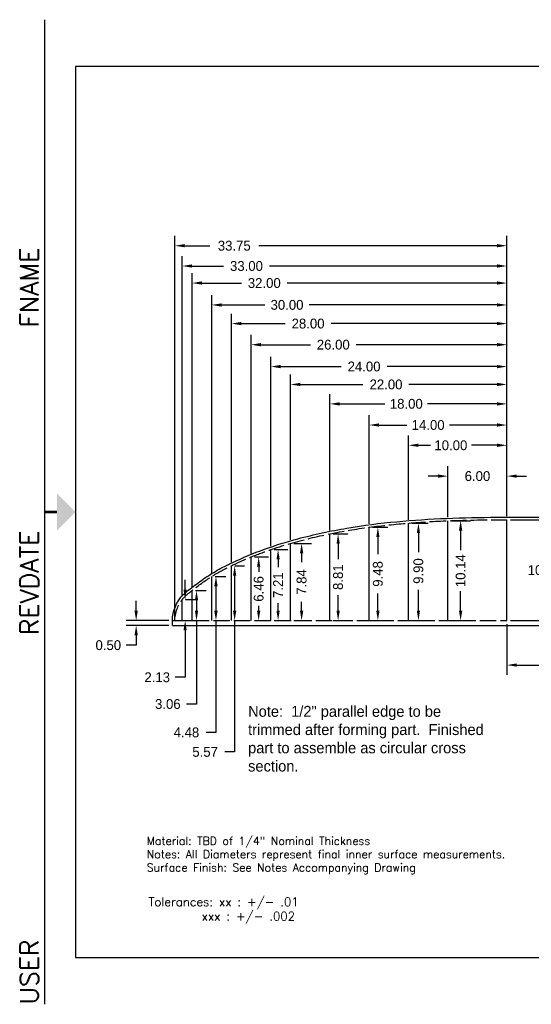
# Model space of a CAD drawing. Extents: x -16 to 118, y -39 to 61.
# Tile 1 of 2: x -16 to 36, y -39 to 61. Entities that reach past the tile are written whole.
import ezdxf

# ---------------------------------------------------------------- set-up
doc = ezdxf.new("R2010")
doc.units = 0
doc.header["$LTSCALE"] = 5.555556
doc.header["$MEASUREMENT"] = 0
doc.linetypes.add('ACAD_ISO02W100', pattern=[15, 12, -3])
doc.layers.get('0').update_dxf_attribs({"linetype": 'CONTINUOUS'})
doc.layers.get('DEFPOINTS').update_dxf_attribs({"linetype": 'CONTINUOUS'})
for name, color, linetype in [('DIMENSIONS', 1, 'CONTINUOUS'), ('TB', 7, 'CONTINUOUS'), ('TITLE_BLOCK', 7, 'CONTINUOUS')]:
    doc.layers.add(name, color=color, linetype=linetype)
doc.styles.add('ADESK1', font='romans')
doc.dimstyles.new('STANDARD_WS', dxfattribs={"dimscale": 5.555556, "dimtxt": 0.18, "dimasz": 0.18, "dimexe": 0.18, "dimexo": 0.0625, "dimgap": 0.09, "dimtad": 0, "dimtih": 1, "dimtoh": 1, "dimdec": 4, "dimzin": 0, "dimtxsty": 'STANDARD', "dimcen": 0.09, "dimazin": 3, "dimtfac": 1, "dimtdec": 4, "dimtofl": 0, "dimtmove": 0, "dimatfit": 3, "dimtolj": 1, "dimtzin": 0})

# ---------------------------------------------------------------- blocks, each defined once
blk = doc.blocks.new('*D11')
at = {"color": 0, "linetype": 'BYBLOCK'}
for p, q in [((0.25, 0.35), (0.25, 39.07)), ((34, 10.6), (34, 39.07)), ((1.25, 38.07), (3.79, 38.07)), ((33, 38.07), (8.79, 38.07))]:
    blk.add_line(p, q, dxfattribs=at)
for points in [[(1.25, 38.24), (1.25, 37.91), (0.25, 38.07)], [(33, 38.24), (33, 37.91), (34, 38.07)]]:
    blk.add_solid(points, dxfattribs=at)
at = {"layer": 'DEFPOINTS', "color": 0, "linetype": 'BYBLOCK'}
for p in [(0.25, 38.07), (34, 10.25), (0.25, 0)]:
    blk.add_point(p, dxfattribs=at)
at = {"color": 0, "linetype": 'BYBLOCK', "insert": (6.29, 38.07), "char_height": 1, "attachment_point": 5}
blk.add_mtext('\\A1;33.75', dxfattribs=at)
blk = doc.blocks.new('*D10')
at = {"color": 0, "linetype": 'BYBLOCK'}
for p, q in [((1, 2.48), (1, 37.01)), ((34, 10.6), (34, 37.01)), ((2, 36.01), (5.2, 36.01)), ((33, 36.01), (9.86, 36.01))]:
    blk.add_line(p, q, dxfattribs=at)
for points in [[(2, 36.18), (2, 35.85), (1, 36.01)], [(33, 36.18), (33, 35.85), (34, 36.01)]]:
    blk.add_solid(points, dxfattribs=at)
at = {"layer": 'DEFPOINTS', "color": 0, "linetype": 'BYBLOCK'}
for p in [(1, 36.01), (34, 10.25), (1, 2.13)]:
    blk.add_point(p, dxfattribs=at)
at = {"color": 0, "linetype": 'BYBLOCK', "insert": (7.53, 36.01), "char_height": 1, "attachment_point": 5}
blk.add_mtext('\\A1;33.00', dxfattribs=at)
blk = doc.blocks.new('*D9')
at = {"color": 0, "linetype": 'BYBLOCK'}
for p, q in [((2, 3.41), (2, 35.28)), ((34, 10.6), (34, 35.28)), ((3, 34.28), (7.01, 34.28)), ((33, 34.28), (11.68, 34.28))]:
    blk.add_line(p, q, dxfattribs=at)
for points in [[(3, 34.45), (3, 34.12), (2, 34.28)], [(33, 34.45), (33, 34.12), (34, 34.28)]]:
    blk.add_solid(points, dxfattribs=at)
at = {"layer": 'DEFPOINTS', "color": 0, "linetype": 'BYBLOCK'}
for p in [(2, 34.28), (34, 10.25), (2, 3.06)]:
    blk.add_point(p, dxfattribs=at)
at = {"color": 0, "linetype": 'BYBLOCK', "insert": (9.34, 34.28), "char_height": 1, "attachment_point": 5}
blk.add_mtext('\\A1;32.00', dxfattribs=at)
blk = doc.blocks.new('*D8')
at = {"color": 0, "linetype": 'BYBLOCK'}
for p, q in [((4, 4.83), (4, 33.06)), ((34, 10.6), (34, 33.06)), ((5, 32.06), (9.4, 32.06)), ((33, 32.06), (13.9, 32.06))]:
    blk.add_line(p, q, dxfattribs=at)
for points in [[(5, 32.22), (5, 31.89), (4, 32.06)], [(33, 32.22), (33, 31.89), (34, 32.06)]]:
    blk.add_solid(points, dxfattribs=at)
at = {"layer": 'DEFPOINTS', "color": 0, "linetype": 'BYBLOCK'}
for p in [(4, 32.06), (34, 10.25), (4, 4.48)]:
    blk.add_point(p, dxfattribs=at)
at = {"color": 0, "linetype": 'BYBLOCK', "insert": (11.65, 32.06), "char_height": 1, "attachment_point": 5}
blk.add_mtext('\\A1;30.00', dxfattribs=at)
blk = doc.blocks.new('*D7')
at = {"color": 0, "linetype": 'BYBLOCK'}
for p, q in [((6, 5.92), (6, 31.16)), ((34, 10.6), (34, 31.16)), ((7, 30.16), (11.46, 30.16)), ((33, 30.16), (16.13, 30.16))]:
    blk.add_line(p, q, dxfattribs=at)
for points in [[(7, 30.33), (7, 30), (6, 30.16)], [(33, 30.33), (33, 30), (34, 30.16)]]:
    blk.add_solid(points, dxfattribs=at)
at = {"layer": 'DEFPOINTS', "color": 0, "linetype": 'BYBLOCK'}
for p in [(6, 30.16), (34, 10.25), (6, 5.57)]:
    blk.add_point(p, dxfattribs=at)
at = {"color": 0, "linetype": 'BYBLOCK', "insert": (13.79, 30.16), "char_height": 1, "attachment_point": 5}
blk.add_mtext('\\A1;28.00', dxfattribs=at)
blk = doc.blocks.new('*D6')
at = {"color": 0, "linetype": 'BYBLOCK'}
for p, q in [((8, 6.81), (8, 29.02)), ((34, 10.6), (34, 29.02)), ((9, 28.02), (14.02, 28.02)), ((33, 28.02), (18.68, 28.02))]:
    blk.add_line(p, q, dxfattribs=at)
for points in [[(9, 28.19), (9, 27.85), (8, 28.02)], [(33, 28.19), (33, 27.85), (34, 28.02)]]:
    blk.add_solid(points, dxfattribs=at)
at = {"layer": 'DEFPOINTS', "color": 0, "linetype": 'BYBLOCK'}
for p in [(8, 28.02), (34, 10.25), (8, 6.46)]:
    blk.add_point(p, dxfattribs=at)
at = {"color": 0, "linetype": 'BYBLOCK', "insert": (16.35, 28.02), "char_height": 1, "attachment_point": 5}
blk.add_mtext('\\A1;26.00', dxfattribs=at)
blk = doc.blocks.new('*D5')
at = {"color": 0, "linetype": 'BYBLOCK'}
for p, q in [((10, 7.56), (10, 26.8)), ((34, 10.6), (34, 26.8)), ((11, 25.8), (17.15, 25.8)), ((33, 25.8), (21.81, 25.8))]:
    blk.add_line(p, q, dxfattribs=at)
for points in [[(11, 25.96), (11, 25.63), (10, 25.8)], [(33, 25.96), (33, 25.63), (34, 25.8)]]:
    blk.add_solid(points, dxfattribs=at)
at = {"layer": 'DEFPOINTS', "color": 0, "linetype": 'BYBLOCK'}
for p in [(10, 25.8), (34, 10.25), (10, 7.21)]:
    blk.add_point(p, dxfattribs=at)
at = {"color": 0, "linetype": 'BYBLOCK', "insert": (19.48, 25.8), "char_height": 1, "attachment_point": 5}
blk.add_mtext('\\A1;24.00', dxfattribs=at)
blk = doc.blocks.new('*D4')
at = {"color": 0, "linetype": 'BYBLOCK'}
for p, q in [((12, 8.19), (12, 24.98)), ((34, 10.6), (34, 24.98)), ((13, 23.98), (19.37, 23.98)), ((33, 23.98), (24.04, 23.98))]:
    blk.add_line(p, q, dxfattribs=at)
for points in [[(13, 24.15), (13, 23.82), (12, 23.98)], [(33, 24.15), (33, 23.82), (34, 23.98)]]:
    blk.add_solid(points, dxfattribs=at)
at = {"layer": 'DEFPOINTS', "color": 0, "linetype": 'BYBLOCK'}
for p in [(12, 23.98), (34, 10.25), (12, 7.84)]:
    blk.add_point(p, dxfattribs=at)
at = {"color": 0, "linetype": 'BYBLOCK', "insert": (21.71, 23.98), "char_height": 1, "attachment_point": 5}
blk.add_mtext('\\A1;22.00', dxfattribs=at)
blk = doc.blocks.new('*D3')
at = {"color": 0, "linetype": 'BYBLOCK'}
for p, q in [((16, 9.16), (16, 23.01)), ((34, 10.6), (34, 23.01)), ((17, 22.01), (21.6, 22.01)), ((33, 22.01), (25.93, 22.01))]:
    blk.add_line(p, q, dxfattribs=at)
for points in [[(17, 22.17), (17, 21.84), (16, 22.01)], [(33, 22.17), (33, 21.84), (34, 22.01)]]:
    blk.add_solid(points, dxfattribs=at)
at = {"layer": 'DEFPOINTS', "color": 0, "linetype": 'BYBLOCK'}
for p in [(16, 22.01), (34, 10.25), (16, 8.81)]:
    blk.add_point(p, dxfattribs=at)
at = {"color": 0, "linetype": 'BYBLOCK', "insert": (23.77, 22.01), "char_height": 1, "attachment_point": 5}
blk.add_mtext('\\A1;18.00', dxfattribs=at)
blk = doc.blocks.new('*D2')
at = {"color": 0, "linetype": 'BYBLOCK'}
for p, q in [((20, 9.83), (20, 20.86)), ((34, 10.6), (34, 20.86)), ((21, 19.86), (23.83, 19.86)), ((33, 19.86), (28.16, 19.86))]:
    blk.add_line(p, q, dxfattribs=at)
for points in [[(21, 20.03), (21, 19.7), (20, 19.86)], [(33, 20.03), (33, 19.7), (34, 19.86)]]:
    blk.add_solid(points, dxfattribs=at)
at = {"layer": 'DEFPOINTS', "color": 0, "linetype": 'BYBLOCK'}
for p in [(20, 19.86), (34, 10.25), (20, 9.48)]:
    blk.add_point(p, dxfattribs=at)
at = {"color": 0, "linetype": 'BYBLOCK', "insert": (25.99, 19.86), "char_height": 1, "attachment_point": 5}
blk.add_mtext('\\A1;14.00', dxfattribs=at)
blk = doc.blocks.new('*D1')
at = {"color": 0, "linetype": 'BYBLOCK'}
for p, q in [((24, 10.25), (24, 18.8)), ((34, 10.6), (34, 18.8)), ((25, 17.8), (26.22, 17.8)), ((33, 17.8), (30.38, 17.8))]:
    blk.add_line(p, q, dxfattribs=at)
for points in [[(25, 17.97), (25, 17.64), (24, 17.8)], [(33, 17.97), (33, 17.64), (34, 17.8)]]:
    blk.add_solid(points, dxfattribs=at)
at = {"layer": 'DEFPOINTS', "color": 0, "linetype": 'BYBLOCK'}
for p in [(24, 17.8), (34, 10.25), (24, 9.9)]:
    blk.add_point(p, dxfattribs=at)
at = {"color": 0, "linetype": 'BYBLOCK', "insert": (28.3, 17.8), "char_height": 1, "attachment_point": 5}
blk.add_mtext('\\A1;10.00', dxfattribs=at)
blk = doc.blocks.new('*D0')
at = {"color": 0, "linetype": 'BYBLOCK'}
for p, q in [((28, 10.49), (28, 15.67)), ((34, 10.6), (34, 15.67)), ((27, 14.67), (26, 14.67)), ((35, 14.67), (36, 14.67))]:
    blk.add_line(p, q, dxfattribs=at)
for points in [[(27, 14.84), (27, 14.51), (28, 14.67)], [(35, 14.84), (35, 14.51), (34, 14.67)]]:
    blk.add_solid(points, dxfattribs=at)
at = {"layer": 'DEFPOINTS', "color": 0, "linetype": 'BYBLOCK'}
for p in [(28, 14.67), (28, 10.14), (34, 10.25)]:
    blk.add_point(p, dxfattribs=at)
at = {"color": 0, "linetype": 'BYBLOCK', "insert": (31, 14.67), "char_height": 1, "attachment_point": 5}
blk.add_mtext('\\A1;6.00', dxfattribs=at)
blk = doc.blocks.new('A$C4DFB003D')
at = {"layer": 'TITLE_BLOCK', "insert": (0, 8.52), "char_height": 1.11111, "width": 25.1641, "attachment_point": 1}
blk.add_mtext('Note:  1/2" parallel edge to be trimmed after forming part.  Finished part to assemble as circular cross section.', dxfattribs=at)
blk = doc.blocks.new('A$C5A3065DF')
at = {"insert": (0, 2.367), "char_height": 0.7, "width": 25.42, "attachment_point": 1, "style": 'ADESK1'}
blk.add_mtext('Tolerances: xx : +/- .01\\P         xxx : +/- .002 ', dxfattribs=at)
blk = doc.blocks.new('*D23')
at = {"color": 0, "linetype": 'BYBLOCK'}
for p, q in [((1.3, 3.13), (1.3, 4.13)), ((1.35, 2.13), (2.3, 2.13)), ((1.3, -1), (1.3, -5.76)), ((1.35, 0), (2.3, 0)), ((1.3, -5.76), (0.3, -5.76))]:
    blk.add_line(p, q, dxfattribs=at)
for points in [[(1.13, 3.13), (1.46, 3.13), (1.3, 2.13)], [(1.13, -1), (1.46, -1), (1.3, 0)]]:
    blk.add_solid(points, dxfattribs=at)
at = {"layer": 'DEFPOINTS', "color": 0, "linetype": 'BYBLOCK'}
for p in [(1, 2.13), (1, 0), (1.3, 0)]:
    blk.add_point(p, dxfattribs=at)
at = {"color": 0, "linetype": 'BYBLOCK', "insert": (-1.54, -5.76), "char_height": 1, "attachment_point": 5}
blk.add_mtext('\\A1;2.13', dxfattribs=at)
blk = doc.blocks.new('*D22')
at = {"color": 0, "linetype": 'BYBLOCK'}
for p, q in [((2.35, 3.06), (3.45, 3.06)), ((2.45, 2.06), (2.45, 1)), ((2.35, 0), (3.45, 0)), ((2.45, 0), (2.45, -8.48)), ((2.45, -8.48), (1.45, -8.48))]:
    blk.add_line(p, q, dxfattribs=at)
for points in [[(2.29, 2.06), (2.62, 2.06), (2.45, 3.06)], [(2.29, 1), (2.62, 1), (2.45, 0)]]:
    blk.add_solid(points, dxfattribs=at)
at = {"layer": 'DEFPOINTS', "color": 0, "linetype": 'BYBLOCK'}
for p in [(2, 3.06), (2.45, 3.06), (2, 0)]:
    blk.add_point(p, dxfattribs=at)
at = {"color": 0, "linetype": 'BYBLOCK', "insert": (-0.46, -8.48), "char_height": 1, "attachment_point": 5}
blk.add_mtext('\\A1;3.06', dxfattribs=at)
blk = doc.blocks.new('*D21')
at = {"color": 0, "linetype": 'BYBLOCK'}
for p, q in [((4.35, 4.48), (5.43, 4.48)), ((4.43, 3.48), (4.43, 1)), ((4.35, 0), (5.43, 0)), ((4.43, 0), (4.43, -11.36)), ((4.43, -11.36), (3.43, -11.36))]:
    blk.add_line(p, q, dxfattribs=at)
for points in [[(4.26, 3.48), (4.6, 3.48), (4.43, 4.48)], [(4.26, 1), (4.6, 1), (4.43, 0)]]:
    blk.add_solid(points, dxfattribs=at)
at = {"layer": 'DEFPOINTS', "color": 0, "linetype": 'BYBLOCK'}
for p in [(4, 4.48), (4.43, 4.48), (4, 0)]:
    blk.add_point(p, dxfattribs=at)
at = {"color": 0, "linetype": 'BYBLOCK', "insert": (1.43, -11.36), "char_height": 1, "attachment_point": 5}
blk.add_mtext('\\A1;4.48', dxfattribs=at)
blk = doc.blocks.new('*D20')
at = {"color": 0, "linetype": 'BYBLOCK'}
for p, q in [((6.35, 5.57), (7.33, 5.57)), ((6.33, 4.57), (6.33, 1)), ((6.33, 0), (6.33, -13.34)), ((6.35, 0), (7.33, 0)), ((6.33, -13.34), (5.33, -13.34))]:
    blk.add_line(p, q, dxfattribs=at)
for points in [[(6.16, 4.57), (6.49, 4.57), (6.33, 5.57)], [(6.16, 1), (6.49, 1), (6.33, 0)]]:
    blk.add_solid(points, dxfattribs=at)
at = {"layer": 'DEFPOINTS', "color": 0, "linetype": 'BYBLOCK'}
for p in [(6, 5.57), (6, 0), (6.33, 0)]:
    blk.add_point(p, dxfattribs=at)
at = {"color": 0, "linetype": 'BYBLOCK', "insert": (3.33, -13.34), "char_height": 1, "attachment_point": 5}
blk.add_mtext('\\A1;5.57', dxfattribs=at)
blk = doc.blocks.new('*D46')
at = {"color": 0, "linetype": 'BYBLOCK'}
for p, q in [((-3.68, 1), (-3.68, 2)), ((-0.35, 0), (-4.68, 0)), ((-0.35, -0.5), (-4.68, -0.5)), ((-3.68, -1.5), (-3.68, -2.5)), ((-3.68, -2.5), (-4.68, -2.5))]:
    blk.add_line(p, q, dxfattribs=at)
for points in [[(-3.85, 1), (-3.51, 1), (-3.68, 0)], [(-3.85, -1.5), (-3.51, -1.5), (-3.68, -0.5)]]:
    blk.add_solid(points, dxfattribs=at)
at = {"layer": 'DEFPOINTS', "color": 0, "linetype": 'BYBLOCK'}
for p in [(0, 0), (-3.68, -0.5), (0, -0.5)]:
    blk.add_point(p, dxfattribs=at)
at = {"color": 0, "linetype": 'BYBLOCK', "insert": (-6.51, -2.5), "char_height": 1, "attachment_point": 5}
blk.add_mtext('\\A1;0.50', dxfattribs=at)
blk = doc.blocks.new('*D19')
at = {"color": 0, "linetype": 'BYBLOCK'}
for p, q in [((8.35, 6.46), (9.77, 6.46)), ((8.77, 5.46), (8.77, 4.96)), ((8.77, 1), (8.77, 1.5)), ((8.35, 0), (9.77, 0))]:
    blk.add_line(p, q, dxfattribs=at)
for points in [[(8.6, 5.46), (8.93, 5.46), (8.77, 6.46)], [(8.6, 1), (8.93, 1), (8.77, 0)]]:
    blk.add_solid(points, dxfattribs=at)
at = {"layer": 'DEFPOINTS', "color": 0, "linetype": 'BYBLOCK'}
for p in [(8, 6.46), (8, 0), (8.77, 0)]:
    blk.add_point(p, dxfattribs=at)
at = {"color": 0, "linetype": 'BYBLOCK', "insert": (8.77, 3.22), "char_height": 1, "attachment_point": 5, "rotation": 90}
blk.add_mtext('\\A1;6.46', dxfattribs=at)
blk = doc.blocks.new('*D15')
at = {"color": 0, "linetype": 'BYBLOCK'}
for p, q in [((20.35, 9.48), (21.88, 9.48)), ((20.88, 8.48), (20.88, 6.74)), ((20.88, 1), (20.88, 2.74)), ((20.35, 0), (21.88, 0))]:
    blk.add_line(p, q, dxfattribs=at)
for points in [[(20.72, 8.48), (21.05, 8.48), (20.88, 9.48)], [(20.72, 1), (21.05, 1), (20.88, 0)]]:
    blk.add_solid(points, dxfattribs=at)
at = {"layer": 'DEFPOINTS', "color": 0, "linetype": 'BYBLOCK'}
for p in [(20, 9.48), (20.88, 9.48), (20, 0)]:
    blk.add_point(p, dxfattribs=at)
at = {"color": 0, "linetype": 'BYBLOCK', "insert": (20.88, 4.74), "char_height": 1, "attachment_point": 5, "rotation": 90}
blk.add_mtext('\\A1;9.48', dxfattribs=at)
blk = doc.blocks.new('*D18')
at = {"color": 0, "linetype": 'BYBLOCK'}
for p, q in [((10.35, 7.21), (11.74, 7.21)), ((10.74, 6.21), (10.74, 5.44)), ((10.74, 1), (10.74, 1.77)), ((10.35, 0), (11.74, 0))]:
    blk.add_line(p, q, dxfattribs=at)
for points in [[(10.58, 6.21), (10.91, 6.21), (10.74, 7.21)], [(10.58, 1), (10.91, 1), (10.74, 0)]]:
    blk.add_solid(points, dxfattribs=at)
at = {"layer": 'DEFPOINTS', "color": 0, "linetype": 'BYBLOCK'}
for p in [(10, 7.21), (10, 0), (10.74, 0)]:
    blk.add_point(p, dxfattribs=at)
at = {"color": 0, "linetype": 'BYBLOCK', "insert": (10.74, 3.6), "char_height": 1, "attachment_point": 5, "rotation": 90}
blk.add_mtext('\\A1;7.21', dxfattribs=at)
blk = doc.blocks.new('*D17')
at = {"color": 0, "linetype": 'BYBLOCK'}
for p, q in [((12.35, 7.84), (14.13, 7.84)), ((13.13, 6.84), (13.13, 5.92)), ((13.13, 1), (13.13, 1.92)), ((12.35, 0), (14.13, 0))]:
    blk.add_line(p, q, dxfattribs=at)
for points in [[(12.97, 6.84), (13.3, 6.84), (13.13, 7.84)], [(12.97, 1), (13.3, 1), (13.13, 0)]]:
    blk.add_solid(points, dxfattribs=at)
at = {"layer": 'DEFPOINTS', "color": 0, "linetype": 'BYBLOCK'}
for p in [(12, 7.84), (12, 0), (13.13, 0)]:
    blk.add_point(p, dxfattribs=at)
at = {"color": 0, "linetype": 'BYBLOCK', "insert": (13.13, 3.92), "char_height": 1, "attachment_point": 5, "rotation": 90}
blk.add_mtext('\\A1;7.84', dxfattribs=at)
blk = doc.blocks.new('*D16')
at = {"color": 0, "linetype": 'BYBLOCK'}
for p, q in [((16.35, 8.81), (17.84, 8.81)), ((16.84, 7.81), (16.84, 6.24)), ((16.84, 1), (16.84, 2.57)), ((16.35, 0), (17.84, 0))]:
    blk.add_line(p, q, dxfattribs=at)
for points in [[(16.68, 7.81), (17.01, 7.81), (16.84, 8.81)], [(16.68, 1), (17.01, 1), (16.84, 0)]]:
    blk.add_solid(points, dxfattribs=at)
at = {"layer": 'DEFPOINTS', "color": 0, "linetype": 'BYBLOCK'}
for p in [(16, 8.81), (16.84, 8.81), (16, 0)]:
    blk.add_point(p, dxfattribs=at)
at = {"color": 0, "linetype": 'BYBLOCK', "insert": (16.84, 4.41), "char_height": 1, "attachment_point": 5, "rotation": 90}
blk.add_mtext('\\A1;8.81', dxfattribs=at)
blk = doc.blocks.new('*D14')
at = {"color": 0, "linetype": 'BYBLOCK'}
for p, q in [((24.35, 9.9), (26, 9.9)), ((25, 8.9), (25, 6.95)), ((25, 1), (25, 3.12)), ((24.35, 0), (26, 0))]:
    blk.add_line(p, q, dxfattribs=at)
for points in [[(24.84, 8.9), (25.17, 8.9), (25, 9.9)], [(24.84, 1), (25.17, 1), (25, 0)]]:
    blk.add_solid(points, dxfattribs=at)
at = {"layer": 'DEFPOINTS', "color": 0, "linetype": 'BYBLOCK'}
for p in [(24, 9.9), (25, 9.9), (24, 0)]:
    blk.add_point(p, dxfattribs=at)
at = {"color": 0, "linetype": 'BYBLOCK', "insert": (25, 5.03), "char_height": 1, "attachment_point": 5, "rotation": 90}
blk.add_mtext('\\A1;9.90', dxfattribs=at)
blk = doc.blocks.new('*D13')
at = {"color": 0, "linetype": 'BYBLOCK'}
for p, q in [((28.35, 10.14), (30.29, 10.14)), ((29.29, 9.14), (29.29, 7.15)), ((29.29, 1), (29.29, 2.99)), ((28.35, 0), (30.29, 0))]:
    blk.add_line(p, q, dxfattribs=at)
for points in [[(29.12, 9.14), (29.46, 9.14), (29.29, 10.14)], [(29.12, 1), (29.46, 1), (29.29, 0)]]:
    blk.add_solid(points, dxfattribs=at)
at = {"layer": 'DEFPOINTS', "color": 0, "linetype": 'BYBLOCK'}
for p in [(28, 10.14), (29.29, 10.14), (28, 0)]:
    blk.add_point(p, dxfattribs=at)
at = {"color": 0, "linetype": 'BYBLOCK', "insert": (29.29, 5.07), "char_height": 1, "attachment_point": 5, "rotation": 90}
blk.add_mtext('\\A1;10.14', dxfattribs=at)
blk = doc.blocks.new('*D50')
at = {"color": 0, "linetype": 'BYBLOCK'}
for p, q in [((34, -0.35), (34, -5.52)), ((47, -0.35), (47, -5.52)), ((35, -4.52), (38.33, -4.52)), ((46, -4.52), (42.67, -4.52))]:
    blk.add_line(p, q, dxfattribs=at)
for points in [[(35, -4.35), (35, -4.68), (34, -4.52)], [(46, -4.35), (46, -4.68), (47, -4.52)]]:
    blk.add_solid(points, dxfattribs=at)
at = {"layer": 'DEFPOINTS', "color": 0, "linetype": 'BYBLOCK'}
for p in [(34, 0), (47, 0), (47, -4.52)]:
    blk.add_point(p, dxfattribs=at)
at = {"color": 0, "linetype": 'BYBLOCK', "insert": (40.5, -4.52), "char_height": 1, "attachment_point": 5}
blk.add_mtext('\\A1;13.00', dxfattribs=at)
blk = doc.blocks.new('*D12')
at = {"color": 0, "linetype": 'BYBLOCK'}
for p, q in [((34.35, 10.25), (38.78, 10.25)), ((37.78, 9.25), (37.78, 6.12)), ((37.78, 1), (37.78, 4.12)), ((34.35, 0), (38.78, 0))]:
    blk.add_line(p, q, dxfattribs=at)
for points in [[(37.61, 9.25), (37.94, 9.25), (37.78, 10.25)], [(37.61, 1), (37.94, 1), (37.78, 0)]]:
    blk.add_solid(points, dxfattribs=at)
at = {"layer": 'DEFPOINTS', "color": 0, "linetype": 'BYBLOCK'}
for p in [(34, 10.25), (34, 0), (37.78, 0)]:
    blk.add_point(p, dxfattribs=at)
at = {"color": 0, "linetype": 'BYBLOCK', "insert": (37.78, 5.12), "char_height": 1, "attachment_point": 5}
blk.add_mtext('\\A1;10.25', dxfattribs=at)

msp = doc.modelspace()

# ---------------------------------------------------------------- linework, layer by layer
for p, q in [((28, 0), (28, 10.14)), ((34, 0), (34, 10.25)), ((20, 0), (20, 9.48)), ((24, 0), (24, 9.9)), ((16, 0), (16, 8.81)), ((10, 0), (10, 7.21)), ((12, 0), (12, 7.84)), ((8, 0), (8, 6.46)), ((6, 0), (6, 5.57)), ((4, 0), (4, 4.48)), ((2, 0), (2, 3.06)), ((1, 0), (1, 2.13)), ((0, -0.5), (0, 0))]:
    msp.add_line(p, q)
at = {"linetype": 'ACAD_ISO02W100', "ltscale": 0.025}
msp.add_line((0, 0), (34, 0), dxfattribs=at)
at = {"linetype": 'CONTINUOUS', "ltscale": 0.025}
msp.add_line((0, -0.5), (34, -0.5), dxfattribs=at)
msp.add_open_spline([(0, 0.004), (0.004, 0.245), (0.032, 0.488), (0.185, 1.204), (0.377, 1.668), (0.802, 2.3), (0.983, 2.506), (1.366, 2.874), (1.569, 3.039), (2.216, 3.549), (2.665, 3.886), (3.594, 4.527), (4.074, 4.828), (5.059, 5.383), (5.562, 5.639), (7.143, 6.394), (8.242, 6.846), (10.475, 7.652), (11.61, 8.002), (14.399, 8.749), (16.064, 9.102), (19.415, 9.675), (21.102, 9.888), (24.482, 10.204), (26.176, 10.315), (29.566, 10.455), (31.261, 10.481), (33.303, 10.496), (33.652, 10.498), (34, 10.5)], degree=3, knots=[0, 0, 0, 0, 0.671981, 0.671981, 2.015943, 2.015943, 2.772562, 2.772562, 3.529182, 3.529182, 5.20334, 5.20334, 6.877498, 6.877498, 8.551657, 8.551657, 12.089324, 12.089324, 15.626992, 15.626992, 20.704023, 20.704023, 25.781054, 25.781054, 30.858085, 30.858085, 35.935117, 35.935117, 36.979364, 36.979364, 36.979364, 36.979364])
at = {"linetype": 'ACAD_ISO02W100', "ltscale": 0.025}
msp.add_open_spline([(0.25, 0), (0.263, 0.753), (0.694, 2.011), (2.28, 3.298), (3.919, 4.496), (5.963, 5.581), (7.975, 6.473), (9.982, 7.224), (12.638, 8.058), (15.971, 8.852), (19.983, 9.522), (23.993, 9.927), (28.663, 10.206), (31.999, 10.24), (34, 10.25)], degree=3, knots=[0, 0, 0, 0, 2.258185, 3.623799, 6.076634, 8.354374, 10.54346, 12.679461, 14.77634, 18.892272, 22.947997, 26.969986, 30.97718, 36.978188, 36.978188, 36.978188, 36.978188], dxfattribs=at)
at = {"layer": 'TB'}
for p, q in [((-12.982, 61.029), (-12.982, -38.971)), ((115.143, 56.279), (-9.857, 56.279)), ((-9.857, 56.279), (-9.857, -34.221))]:
    msp.add_line(p, q, dxfattribs=at)
at = {"layer": 'TB', "const_width": 0.25}
msp.add_lwpolyline([(-12.982, 11.029), (-11.732, 11.029)], dxfattribs=at)
at = {"layer": 'TB'}
msp.add_solid([(-11.732, 9.154), (-11.732, 12.904), (-9.857, 11.029)], dxfattribs=at)
at = {"layer": 'TITLE_BLOCK'}
for p, q in [((34, 10.5), (47, 10.5)), ((34, -0.5), (47, -0.5)), ((-9.857, -34.221), (115.143, -34.221))]:
    msp.add_line(p, q, dxfattribs=at)

# ---------------------------------------------------------------- block references
msp.add_blockref('A$C4DFB003D', (7.695, -17.182))
at = {"xscale": 1.25, "yscale": 1.25, "zscale": 1.25}
msp.add_blockref('A$C5A3065DF', (-2.422, -31.088), dxfattribs=at)

# ---------------------------------------------------------------- texts
at = {"insert": (-2.606, -21.968), "char_height": 0.8125, "width": 40.05, "attachment_point": 1, "style": 'ADESK1'}
msp.add_mtext('Material: TBD of 1/4" Nominal Thickness \\PNotes: All Diameters represent final inner surface measurements.\\PSurface Finish: See Notes Accompanying Drawing', dxfattribs=at)
at = {"color": 0, "style": 'ADESK1', "flags": 8}
for tag, p in [('FNAME', (-13.607, 29.779)), ('REVDATE', (-13.607, -1.471)), ('USER', (-13.607, -38.971))]:
    msp.add_attdef(tag, p, '', height=1.875, rotation=90, dxfattribs=at)

# ---------------------------------------------------------------- dimensions: what is measured, and where the dimension line sits
at = {"layer": 'DIMENSIONS'}
for base, p2, picture, middle in [((0.25, 38.072), (0.25, 0), '*D11', (6.294, 38.072)), ((1, 36.012), (1, 2.13), '*D10', (7.53, 36.012)), ((2, 34.282), (2, 3.06), '*D9', (9.343, 34.282)), ((4, 32.058), (4, 4.48), '*D8', (11.651, 32.058)), ((6, 30.163), (6, 5.57), '*D7', (13.794, 30.163)), ((8, 28.02), (8, 6.46), '*D6', (16.349, 28.02)), ((10, 25.796), (10, 7.21), '*D5', (19.481, 25.796)), ((12, 23.983), (12, 7.84), '*D4', (21.706, 23.983)), ((16, 22.006), (16, 8.81), '*D3', (23.767, 22.006)), ((20, 19.864), (20, 9.48), '*D2', (25.992, 19.864)), ((24, 17.804), (24, 9.9), '*D1', (28.3, 17.804))]:
    dim = msp.add_linear_dim(base=base, p1=(34, 10.25), p2=p2, dimstyle='STANDARD_WS', override={"dimdec": 2, "dimtdec": 2}, dxfattribs=at)
    dim.commit()
    dim.dimension.update_dxf_attribs({"geometry": picture, "text_midpoint": middle, "dimtype": 128})
for base, p1, p2, picture, middle in [((28, 14.673), (34, 10.25), (28, 10.14), '*D0', (31, 14.673)), ((47, -4.517), (34, 0), (47, 0), '*D50', (40.5, -4.517))]:
    dim = msp.add_linear_dim(base=base, p1=p1, p2=p2, dimstyle='STANDARD_WS', override={"dimdec": 2, "dimtdec": 2}, dxfattribs=at)
    dim.commit()
    dim.dimension.update_dxf_attribs({"geometry": picture, "text_midpoint": middle})
for base, p1, p2, picture, middle in [((29.289, 10.14), (28, 0), (28, 10.14), '*D13', (29.289, 5.07)), ((16.843, 8.81), (16, 0), (16, 8.81), '*D16', (16.843, 4.405)), ((10.744, 0), (10, 7.21), (10, 0), '*D18', (10.744, 3.605)), ((13.135, 0), (12, 7.84), (12, 0), '*D17', (13.135, 3.92))]:
    dim = msp.add_linear_dim(base=base, p1=p1, p2=p2, angle=90, dimstyle='STANDARD_WS', override={"dimdec": 2, "dimtdec": 2}, dxfattribs=at)
    dim.commit()
    dim.dimension.update_dxf_attribs({"geometry": picture, "text_midpoint": middle, "text_rotation": 90})
for base, p1, p2, picture, middle in [((37.778, 0), (34, 10.25), (34, 0), '*D12', (37.778, 5.125)), ((-3.679, -0.5), (0, 0.004), (0, -0.5), '*D46', (-6.512, -2.5))]:
    dim = msp.add_linear_dim(base=base, p1=p1, p2=p2, angle=90, dimstyle='STANDARD_WS', override={"dimdec": 2, "dimtdec": 2}, dxfattribs=at)
    dim.commit()
    dim.dimension.update_dxf_attribs({"geometry": picture, "text_midpoint": middle})
dim = msp.add_aligned_dim(p1=(20, 0), p2=(20, 9.48), distance=-0.882, dimstyle='STANDARD_WS', override={"dimdec": 2, "dimtdec": 2}, dxfattribs=at)
dim.commit()
dim.dimension.update_dxf_attribs({"geometry": '*D15', "text_midpoint": (20.882, 4.74), "text_rotation": 90})
for base, p1, p2, picture, middle in [((25.003, 9.9), (24, 0), (24, 9.9), '*D14', (25.003, 5.034)), ((8.766, 0), (8, 6.46), (8, 0), '*D19', (8.766, 3.221))]:
    dim = msp.add_linear_dim(base=base, p1=p1, p2=p2, angle=90, dimstyle='STANDARD_WS', override={"dimdec": 2, "dimtdec": 2}, dxfattribs=at)
    dim.commit()
    dim.dimension.update_dxf_attribs({"geometry": picture, "text_midpoint": middle, "dimtype": 128, "text_rotation": 90})
for base, p1, p2, picture, middle in [((6.327, 0), (6, 5.57), (6, 0), '*D20', (3.327, -13.339)), ((1.297, 0), (1, 2.13), (1, 0), '*D23', (-1.536, -5.759)), ((4.431, 4.48), (4, 0), (4, 4.48), '*D21', (1.431, -11.362)), ((2.452, 3.06), (2, 0), (2, 3.06), '*D22', (-0.465, -8.478))]:
    dim = msp.add_linear_dim(base=base, p1=p1, p2=p2, angle=90, dimstyle='STANDARD_WS', override={"dimdec": 2, "dimtdec": 2}, dxfattribs=at)
    dim.commit()
    dim.dimension.update_dxf_attribs({"geometry": picture, "text_midpoint": middle, "dimtype": 128})

doc.saveas('drawing.dxf')
